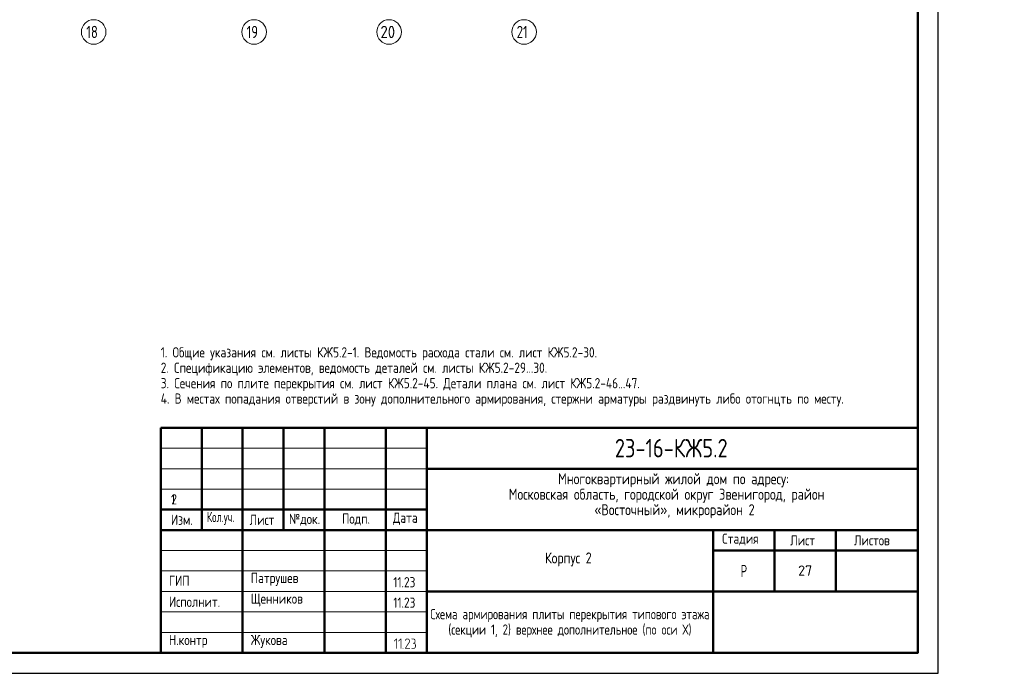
# Model space of a CAD drawing. Header units: millimetres. Extents: x 0 to 61017, y 0 to 42000.
# Tile 22 of 30: x 36952 to 61017, y 0 to 15970. Entities that reach past the tile are written whole.
import ezdxf

# ---------------------------------------------------------------- set-up
doc = ezdxf.new("R2010")
doc.units = ezdxf.units.MM
doc.linetypes.add('______5', pattern=[1100, 800, -100, 100, -100])
doc.layers.add('Standard', color=7, linetype='Continuous', lineweight=25)
doc.layers.add('Оси', color=40, linetype='______5', lineweight=18)
doc.styles.add('GOST 2.304-81', font='txt')
doc.styles.add('ISOCPEUR', font='txt')

msp = doc.modelspace()

# ---------------------------------------------------------------- hatches: boundary and pattern name
at = {"layer": 'Standard', "linetype": 'Continuous', "lineweight": 25, "transparency": 33554687}
for points in [[(46172, 610), (46172, 609), (46172, 608), (46172, 607), (46171, 606), (46171, 605), (46171, 605), (46170, 604), (46169, 603), (46168, 602), (46167, 602), (46165, 601), (46163, 601), (46163, 601), (46162, 601), (46161, 601), (46161, 602), (46160, 602), (46159, 602), (46158, 603), (46157, 603), (46156, 604), (46156, 605), (46155, 605), (46155, 606), (46155, 607), (46154, 608), (46154, 609), (46154, 610), (46154, 820), (46116, 782), (46115, 780), (46113, 780), (46112, 779), (46110, 779), (46108, 779), (46107, 780), (46105, 780), (46104, 782), (46102, 783), (46102, 785), (46101, 786), (46101, 788), (46101, 788), (46101, 789), (46101, 790), (46102, 790), (46102, 791), (46102, 792), (46103, 793), (46104, 794), (46157, 848), (46158, 849), (46160, 849), (46161, 850), (46163, 850), (46165, 850), (46166, 849), (46168, 849), (46169, 848), (46170, 847), (46170, 846), (46171, 846), (46171, 845), (46172, 844), (46172, 843), (46172, 842), (46172, 841)], [(46279, 610), (46279, 609), (46278, 608), (46278, 607), (46278, 606), (46278, 605), (46277, 605), (46277, 604), (46276, 603), (46275, 602), (46273, 602), (46272, 601), (46270, 601), (46269, 601), (46269, 601), (46268, 601), (46267, 602), (46266, 602), (46265, 602), (46265, 603), (46263, 603), (46263, 604), (46262, 605), (46262, 605), (46261, 606), (46261, 607), (46261, 608), (46261, 609), (46261, 610), (46261, 820), (46223, 782), (46221, 780), (46220, 780), (46218, 779), (46217, 779), (46215, 779), (46213, 780), (46212, 780), (46210, 782), (46209, 783), (46208, 785), (46208, 786), (46208, 788), (46208, 788), (46208, 789), (46208, 790), (46208, 790), (46209, 791), (46209, 792), (46210, 793), (46210, 794), (46263, 848), (46265, 849), (46266, 849), (46268, 850), (46269, 850), (46271, 850), (46273, 849), (46274, 849), (46276, 848), (46276, 847), (46277, 846), (46277, 846), (46278, 845), (46278, 844), (46278, 843), (46279, 842), (46279, 841)], [(46482, 601), (46376, 601), (46375, 601), (46373, 602), (46371, 603), (46370, 604), (46369, 606), (46368, 607), (46367, 609), (46367, 611), (46367, 612), (46368, 613), (46368, 614), (46369, 615), (46466, 763), (46470, 770), (46473, 776), (46474, 779), (46474, 782), (46475, 786), (46475, 789), (46475, 791), (46475, 793), (46474, 795), (46474, 798), (46473, 800), (46473, 802), (46472, 804), (46471, 805), (46470, 807), (46469, 809), (46468, 811), (46467, 813), (46465, 814), (46464, 816), (46462, 818), (46460, 819), (46459, 821), (46457, 822), (46455, 823), (46453, 824), (46451, 826), (46449, 827), (46447, 828), (46445, 828), (46443, 829), (46441, 830), (46439, 831), (46436, 831), (46434, 831), (46432, 832), (46430, 832), (46428, 832), (46424, 832), (46421, 831), (46418, 831), (46416, 830), (46413, 829), (46410, 828), (46407, 827), (46405, 825), (46402, 823), (46400, 821), (46397, 819), (46395, 816), (46393, 813), (46391, 809), (46389, 806), (46388, 802), (46387, 800), (46386, 799), (46385, 798), (46384, 798), (46384, 797), (46382, 797), (46381, 796), (46380, 796), (46378, 796), (46376, 797), (46374, 797), (46373, 798), (46372, 799), (46372, 800), (46371, 800), (46371, 801), (46371, 802), (46370, 803), (46370, 804), (46370, 805), (46371, 808), (46372, 811), (46373, 813), (46374, 816), (46375, 818), (46376, 820), (46378, 823), (46379, 825), (46380, 827), (46382, 829), (46383, 831), (46385, 832), (46387, 834), (46388, 836), (46390, 837), (46392, 839), (46394, 840), (46398, 843), (46401, 844), (46405, 846), (46409, 848), (46413, 849), (46418, 849), (46422, 850), (46427, 850), (46430, 850), (46433, 850), (46436, 849), (46439, 849), (46442, 848), (46445, 848), (46448, 847), (46451, 846), (46454, 845), (46456, 843), (46459, 842), (46462, 840), (46464, 839), (46467, 837), (46470, 835), (46472, 833), (46475, 830), (46477, 828), (46479, 825), (46481, 823), (46483, 820), (46485, 818), (46487, 815), (46488, 812), (46489, 810), (46490, 807), (46491, 804), (46492, 801), (46492, 798), (46493, 795), (46493, 792), (46493, 789), (46493, 784), (46492, 780), (46492, 776), (46490, 772), (46490, 770), (46489, 767), (46488, 765), (46487, 763), (46486, 760), (46484, 758), (46483, 755), (46481, 753), (46393, 619), (46482, 619), (46484, 619), (46486, 618), (46487, 618), (46488, 616), (46490, 615), (46491, 613), (46491, 612), (46491, 610), (46491, 609), (46491, 607), (46490, 606), (46489, 604), (46488, 603), (46488, 603), (46487, 602), (46486, 602), (46485, 602), (46484, 601), (46483, 601)], [(46605, 737), (46608, 736), (46611, 734), (46614, 732), (46616, 730), (46619, 727), (46621, 724), (46623, 722), (46625, 718), (46627, 715), (46629, 712), (46630, 708), (46632, 705), (46633, 701), (46633, 697), (46634, 694), (46634, 690), (46634, 655), (46634, 652), (46633, 649), (46633, 646), (46633, 644), (46632, 641), (46631, 639), (46631, 636), (46630, 634), (46629, 632), (46627, 629), (46626, 627), (46625, 625), (46623, 623), (46622, 621), (46620, 619), (46618, 617), (46616, 615), (46614, 613), (46612, 611), (46610, 610), (46608, 609), (46605, 607), (46603, 606), (46601, 605), (46598, 604), (46596, 603), (46594, 603), (46591, 602), (46588, 602), (46586, 602), (46583, 601), (46580, 601), (46536, 601), (46534, 601), (46532, 602), (46531, 603), (46529, 604), (46528, 605), (46528, 607), (46527, 608), (46527, 610), (46527, 611), (46528, 613), (46528, 614), (46529, 616), (46530, 616), (46530, 617), (46531, 618), (46532, 618), (46533, 619), (46534, 619), (46535, 619), (46536, 619), (46580, 619), (46584, 619), (46588, 620), (46591, 620), (46594, 622), (46597, 623), (46600, 625), (46603, 627), (46606, 629), (46608, 632), (46610, 635), (46612, 638), (46613, 641), (46615, 644), (46615, 647), (46616, 651), (46616, 655), (46616, 690), (46616, 694), (46615, 697), (46615, 701), (46613, 704), (46612, 707), (46610, 710), (46608, 713), (46606, 715), (46603, 718), (46600, 720), (46597, 722), (46594, 723), (46591, 724), (46588, 725), (46584, 726), (46580, 726), (46571, 726), (46569, 726), (46568, 726), (46566, 727), (46565, 728), (46564, 730), (46563, 731), (46563, 733), (46563, 735), (46563, 736), (46563, 737), (46564, 738), (46565, 740), (46565, 741), (46566, 742), (46567, 742), (46567, 743), (46568, 743), (46569, 743), (46570, 743), (46571, 743), (46575, 743), (46579, 744), (46582, 745), (46585, 746), (46588, 747), (46591, 749), (46594, 751), (46597, 754), (46599, 756), (46601, 759), (46603, 762), (46604, 765), (46606, 768), (46606, 772), (46607, 775), (46607, 779), (46607, 797), (46607, 800), (46606, 804), (46606, 807), (46604, 810), (46603, 814), (46601, 816), (46599, 819), (46597, 822), (46594, 824), (46591, 826), (46588, 828), (46585, 830), (46582, 831), (46579, 832), (46575, 832), (46571, 832), (46536, 832), (46534, 832), (46532, 833), (46531, 834), (46529, 835), (46528, 836), (46528, 838), (46527, 839), (46527, 841), (46527, 842), (46528, 844), (46528, 845), (46529, 847), (46530, 847), (46530, 848), (46531, 849), (46532, 849), (46533, 850), (46534, 850), (46535, 850), (46536, 850), (46571, 850), (46574, 850), (46577, 850), (46580, 849), (46582, 849), (46585, 849), (46587, 848), (46590, 847), (46592, 846), (46594, 845), (46597, 844), (46599, 843), (46601, 841), (46603, 840), (46605, 838), (46607, 836), (46609, 835), (46611, 833), (46613, 831), (46614, 829), (46616, 826), (46617, 824), (46619, 822), (46620, 820), (46621, 817), (46622, 815), (46622, 812), (46623, 810), (46624, 807), (46624, 805), (46624, 802), (46625, 799), (46625, 797), (46625, 779), (46625, 773), (46625, 772), (46625, 771), (46625, 770), (46624, 770), (46624, 768), (46624, 767), (46623, 767), (46623, 766), (46623, 764), (46622, 761), (46621, 759), (46620, 756), (46618, 753), (46617, 751), (46615, 749), (46614, 746), (46612, 744), (46610, 742), (46608, 740)], [(46323, 619), (46324, 619), (46326, 618), (46327, 618), (46329, 616), (46330, 615), (46331, 613), (46332, 612), (46332, 610), (46332, 609), (46331, 607), (46330, 606), (46329, 604), (46329, 603), (46328, 603), (46327, 602), (46327, 602), (46326, 602), (46325, 601), (46324, 601), (46323, 601), (46321, 601), (46319, 602), (46317, 603), (46316, 604), (46315, 605), (46314, 607), (46314, 608), (46314, 610), (46314, 611), (46314, 613), (46315, 614), (46316, 616), (46317, 616), (46317, 617), (46318, 618), (46319, 618), (46320, 619), (46321, 619), (46322, 619)]]:
    msp.add_hatch(color=7, dxfattribs=at).paths.add_polyline_path(points, flags=16)

# ---------------------------------------------------------------- linework, layer by layer
at = {"layer": 'Standard', "color": 7, "linetype": 'Continuous', "lineweight": 50, "transparency": 33554687}
for p, q in [((40400, 500), (40400, 6000)), ((40400, 6000), (58900, 6000)), ((41400, 3500), (41400, 6000)), ((42400, 500), (42400, 6000)), ((43400, 3500), (43400, 6000)), ((44400, 500), (44400, 6000)), ((45900, 500), (45900, 6000)), ((46900, 500), (46900, 6000)), ((46900, 5000), (58900, 5000)), ((40400, 4000), (46900, 4000)), ((40400, 4000), (46900, 4000)), ((40400, 3500), (46900, 3500)), ((40400, 3500), (46900, 3500)), ((46900, 3500), (58900, 3500)), ((53900, 2000), (53900, 3500)), ((55400, 2000), (55400, 3500)), ((56900, 2000), (56900, 3500)), ((53900, 3000), (58900, 3000)), ((46900, 2000), (58900, 2000)), ((53900, 500), (53900, 2000)), ((53900, 500), (53900, 2000))]:
    msp.add_line(p, q, dxfattribs=at)
at = {"layer": 'Standard', "color": 7, "linetype": 'Continuous', "lineweight": 25, "transparency": 33554687}
for p, q in [((58900, 500), (58900, 6000)), ((40400, 500), (58900, 500)), ((40400, 500), (58900, 500)), ((40400, 500), (58900, 500))]:
    msp.add_line(p, q, dxfattribs=at)
at = {"layer": 'Standard', "color": 7, "linetype": 'Continuous', "lineweight": 13, "transparency": 33554687}
for p, q in [((40400, 5500), (46900, 5500)), ((40400, 5000), (46900, 5000)), ((40400, 4500), (46900, 4500)), ((40400, 3000), (46900, 3000)), ((40400, 2500), (46900, 2500)), ((40400, 2500), (46900, 2500)), ((40400, 2000), (46900, 2000)), ((40400, 2000), (46900, 2000)), ((40400, 1500), (46900, 1500)), ((40400, 1000), (46900, 1000))]:
    msp.add_line(p, q, dxfattribs=at)
msp.add_lwpolyline([(0, 0), (59400, 0), (59400, 42000), (0, 42000), (0, 0)], close=True, dxfattribs=at)
at = {"layer": 'Standard', "color": 7, "linetype": 'Continuous', "lineweight": -3, "transparency": 33554687}
msp.add_lwpolyline([(0, 42000), (0, 0), (59400, 0), (59400, 42000), (0, 42000)], dxfattribs=at)
at = {"layer": 'Standard', "color": 7, "linetype": 'Continuous', "lineweight": 25, "transparency": 33554687}
for points in [[(0, 42000), (0, 0), (59400, 0), (59400, 42000), (0, 42000)], [(58900, 6000), (40400, 6000), (40400, 500), (58900, 500), (58900, 6000)]]:
    msp.add_lwpolyline(points, dxfattribs=at)
at = {"layer": 'Standard', "color": 7, "linetype": 'Continuous', "lineweight": 18, "transparency": 33554687}
msp.add_lwpolyline([(59400, 42000), (0, 42000), (0, 0), (59400, 0), (59400, 42000)], dxfattribs=at)
at = {"layer": 'Standard', "color": 7, "linetype": 'Continuous', "lineweight": 13, "transparency": 33554687}
msp.add_lwpolyline([(59400, 42000), (0, 42000), (0, 0), (59400, 0), (59400, 42000)], dxfattribs=at)
at = {"layer": 'Standard', "color": 7, "linetype": 'Continuous', "lineweight": 50, "transparency": 33554687}
msp.add_lwpolyline([(2000, 41500), (58900, 41500), (58900, 500), (2000, 500), (2000, 41500)], close=True, dxfattribs=at)
at = {"layer": 'Оси', "color": 7, "linetype": 'Continuous', "lineweight": 13, "transparency": 33554687}
for centre in [(38760, 15670), (42680, 15670), (45980, 15670), (49280, 15670)]:
    msp.add_circle(centre, 300, dxfattribs=at)

# ---------------------------------------------------------------- texts
at = {"layer": 'Standard', "color": 7, "linetype": 'Continuous', "lineweight": 25, "transparency": 33554687}
for s, insert, char_height, width, attachment_point, style in [('\\W0.75;21', (49100, 15520), 300, 472.29, 7, 'ISOCPEUR'), ('Многоквартирный\\~жилой\\~дом\\~по\\~адресу:\\~', (50110, 4545), 270, 5717.07, 7, 'GOST 2.304-81'), ('\\A1;{\\fGOST 2.304-81|i0|b0;\\H250.000000;\\W1.000000;\\C7;2}\\P', (40727, 4375), 250, 283.33, 2, 'GOST 2.304-81'), ('1', (40648, 4125), 250, 231.56, 7, 'GOST 2.304-81'), ('Московская\\~область,\\~городской\\~округ\\~Звенигород,\\~район\\~', (48904, 4167), 270, 8136.21, 7, 'GOST 2.304-81'), ('«Восточный»,\\~микрорайон\\~2', (50997, 3789), 270, 3952.82, 7, 'GOST 2.304-81'), ('Изм.', (40648, 3625), 250, 631.15, 7, 'GOST 2.304-81'), ('\\W0.83;Кол.уч.', (41527, 3625), 250, 799.96, 7, 'GOST 2.304-81'), ('Лист', (42571, 3625), 250, 782.23, 7, 'GOST 2.304-81'), ('№док.', (43535, 3607), 250, 853.39, 7, 'GOST 2.304-81'), ('Подп.', (44831, 3614), 250, 764.53, 7, 'GOST 2.304-81'), ('Дата', (46073, 3625), 250, 782.22, 7, 'GOST 2.304-81'), ('Стадия', (54121, 3125), 250, 1031.11, 7, 'GOST 2.304-81'), ('Лист', (55784, 3125), 250, 782.22, 7, 'GOST 2.304-81'), ('Листов', (57343, 3125), 250, 1066.5, 7, 'GOST 2.304-81'), ('Корпус\\~2', (49788, 2610), 270, 1362.87, 7, 'GOST 2.304-81'), ('\\W0.77;Р', (54577, 2350), 300, 262.92, 7, 'GOST 2.304-81'), ('ГИП', (40600, 2137), 250, 586.8, 7, 'GOST 2.304-81'), ('Патрушев', (42600, 2137), 250, 1386.36, 7, 'GOST 2.304-81'), ('11.23', (46083, 2101), 250, 693.37, 7, 'GOST 2.304-81'), ('Исполнит.', (40600, 1622), 250, 1386.36, 7, 'GOST 2.304-81'), ('Щенников', (42600, 1631), 250, 1333.08, 7, 'GOST 2.304-81'), ('11.23', (46083, 1601), 250, 693.37, 7, 'GOST 2.304-81'), ('Н.контр', (40600, 622), 250, 1102.08, 7, 'GOST 2.304-81'), ('Жукова', (42600, 622), 250, 1031.11, 7, 'GOST 2.304-81')]:
    msp.add_mtext(s, dxfattribs=dict(at, insert=insert, char_height=char_height, width=width, attachment_point=attachment_point, style=style))
at = {"layer": 'Standard', "color": 7, "linetype": 'Continuous', "lineweight": 13, "transparency": 33554687, "insert": (40400, 7967), "char_height": 250, "width": 20566.88, "attachment_point": 1, "line_spacing_factor": 0.903614}
msp.add_mtext('\\A1;{\\fGOST 2.304-81|i0|b0;\\H250.000000;\\W1.000000;\\C7;1. Общие указания см. листы КЖ5.2-1. Ведомость расхода стали см. лист КЖ5.2-30.}\\P{\\fGOST 2.304-81|i0|b0;\\H250.000000;\\W1.000000;\\C7;2. Спецификацию элементов, ведомость деталей см. листы КЖ5.2-29...30.}\\P{\\fGOST 2.304-81|i0|b0;\\H250.000000;\\W1.000000;\\C7;3. Сечения по плите перекрытия см. лист КЖ5.2-45. Детали плана см. лист КЖ5.2-46...47.}\\P{\\fGOST 2.304-81|i0|b0;\\H250.000000;\\W1.000000;\\C7;4. В местах попадания отверстий в зону дополнительного армирования, стержни арматуры раздвинуть либо отогнцть по месту.}\\P', dxfattribs=at)
at = {"layer": 'Standard', "color": 7, "linetype": 'Continuous', "lineweight": 50, "transparency": 33554687, "insert": (51498, 5275), "char_height": 450, "width": 3038.67, "attachment_point": 7, "style": 'GOST 2.304-81'}
msp.add_mtext('23-16-КЖ5.2', dxfattribs=at)
at = {"layer": 'Standard', "color": 7, "linetype": 'Continuous', "lineweight": 13, "transparency": 33554687, "insert": (56150, 2510), "char_height": 250, "width": 459.38, "attachment_point": 5, "style": 'ISOCPEUR'}
msp.add_mtext('\\A1;{\\fISOCPEUR|i0|b0;\\H250.000000;\\W1.000000;\\C7;27}\\P', dxfattribs=at)
at = {"layer": 'Standard', "color": 7, "linetype": 'Continuous', "lineweight": 25, "transparency": 33554687, "insert": (50400, 1571), "char_height": 250, "width": 8254.17, "attachment_point": 2, "line_spacing_factor": 0.903614}
msp.add_mtext('\\A1;{\\fGOST 2.304-81|i0|b0;\\H250.000000;\\W0.952381;\\C7;Схема армирования плиты перекрытия типового этажа}\\P{\\fGOST 2.304-81|i0|b0;\\H250.000000;\\W0.952381;\\C7;(секции 1, 2) верхнее дополнительное (по оси Х)}\\P', dxfattribs=at)
at = {"layer": 'Оси', "color": 7, "linetype": 'Continuous', "lineweight": 25, "transparency": 33554687, "char_height": 300, "attachment_point": 7, "style": 'ISOCPEUR'}
for s, insert, width in [('\\W0.75;18', (38580, 15520), 472.29), ('\\W0.75;19', (42500, 15520), 472.29), ('\\W0.87;20', (45770, 15520), 550.82)]:
    msp.add_mtext(s, dxfattribs=dict(at, insert=insert, width=width))

doc.saveas('drawing.dxf')
